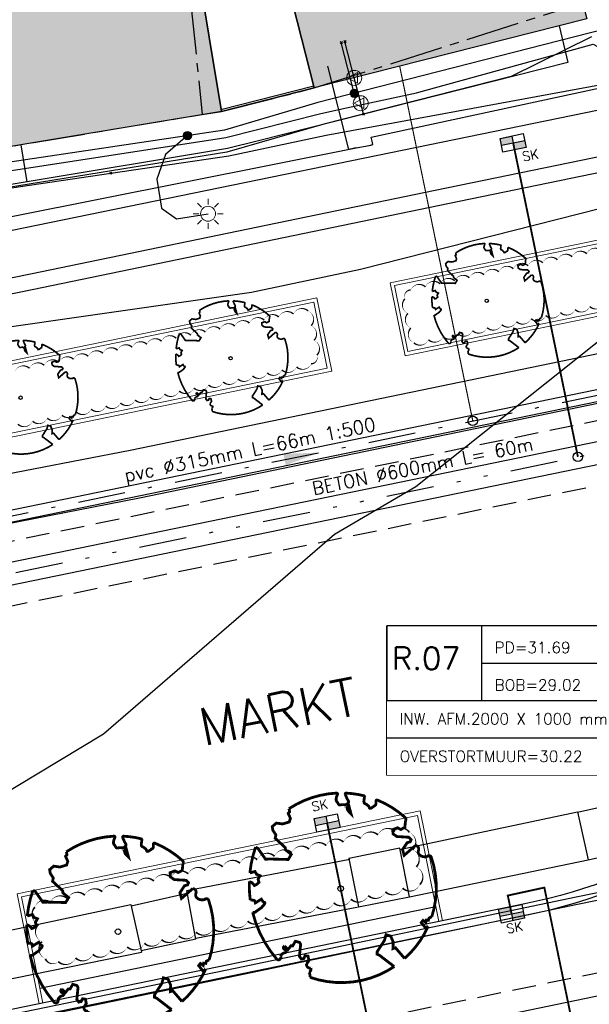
# Model space of a CAD drawing. Header units: metres. Extents: x 202952 to 203755, y 348959 to 349702.
# Tile 46 of 91: x 203308 to 203323, y 349363 to 349389. Entities that reach past the tile are written whole.
import ezdxf
from ezdxf.enums import TextEntityAlignment as Align

# ---------------------------------------------------------------- set-up
doc = ezdxf.new("R2010")
doc.units = ezdxf.units.M
for name, pattern in [('1-200 CENTER', [4.28625, 2.8575, -0.47625, 0.47625, -0.47625]), ('1-200 DASHDOT', [2.54, 1.27, -0.635, 0, -0.635]), ('1-200 DIVIDE', [3.175, 1.27, -0.635, 0, -0.635, 0, -0.635]), ('1-200 HIDDEN', [0.9525, 0.635, -0.3175])]:
    doc.linetypes.add(name, pattern=pattern)
for name, color, linetype in [('bgt.onbegroeidterreindeel', 252, 'Continuous'), ('PH-BEST-BEBOUWING', 1, 'Continuous'), ('PH-BEST-BEBOUWING-ARCERING', 254, 'Continuous'), ('PH-BEST-KADASTRALE-GRENS', 240, '1-200 CENTER'), ('PH-BEST-KL-DATA_KPN', 12, '1-200 TELEFONIE-KPN'), ('PH-BEST-KL-DATA_ZIGGO BV', 12, '1-200 ZIGGO'), ('PH-BEST-KL-ET_MIDDENSPANNING_ENEXIS', 12, '1-200 MIDDENSPANNING'), ('PH-BEST-KL-GAS_HOGEDRUK_ENEXIS', 12, '1-200 GASLEIDING HOGE DRUK'), ('PH-BEST-KL-GAS_LAGEDRUK_ENEXIS', 12, '1-200 GASLEIDING LAGE DRUK'), ('PH-BEST-KL-LAAGSPANNING-ENEXIS', 12, '1-200 LAAGSPANNING'), ('PH-BEST-KL-WATER-WML', 12, '1-200 WML'), ('PH-BEST-KL-WATER-WML-buiten gebruik', 11, '1-200 WML'), ('PH-BEST-RIO-DICHTSCHUIMEN', 222, '1-200 BATTING'), ('PH-BEST-STRAATNAAM-RIOLERING', 7, 'Continuous'), ('PH-INM-KANTVERHARDING', 253, 'Continuous'), ('PH-NIEUW-BAND-20-30', 115, 'Continuous'), ('PH-NIEUW-BEPLANTING- OMRANDING', 115, 'Continuous'), ('PH-NIEUW-BEPLANTING-BOOM', 98, 'Continuous'), ('PH-NIEUW-BEPLANTING-HAAG', 115, '1-200 BLOKHAAG'), ('PH-RIO-HUISAANSLUITING-DWA', 210, '1-200 DASHDOT'), ('PH-RIO-KOLK', 240, 'Continuous'), ('PH-RIO-KOLKAANSLUITING', 150, '1-200 HIDDEN'), ('PH-RIO-STRENG-DWA', 240, '1-200 DASHDOT'), ('PH-RIO-STRENG-INFILTRATIE', 8, '1-200 HIDDEN'), ('PH-RIO-STRENG-IT', 150, '1-200 DIVIDE'), ('PH-RIO-TEKST', 7, 'Continuous'), ('PH-RIO-TEKST-DWA-PUTTENSTAAT', 7, 'Continuous')]:
    doc.layers.add(name, color=color, linetype=linetype)
doc.layers.add('PH-NIEUW-OPSLUITBAND-10', color=115, linetype='Continuous', lineweight=18)
doc.layers.add('PH-NIEUW-OPSLUITBAND-6', color=115, linetype='Continuous', lineweight=30)
doc.styles.add('NLCS-ISO', font='txt')
doc.styles.add('ROMANS', font='romans.shx')
doc.linetypes.add('1-200 BATTING', pattern='A,1.27e-05,-0.127,[134,ltypeshp.shx,S=0.127,R=0,X=-0.127,Y=0],-0.254,[134,ltypeshp.shx,S=0.127,R=180,X=0.127,Y=0],-0.127', length=0.508013)
doc.linetypes.add('1-200 BLOKHAAG', pattern='A,0,-0.035,[1,Gras.shx,S=5,R=0,X=0,Y=0.0025],-0.475', length=0.51)
doc.linetypes.add('1-200 GASLEIDING HOGE DRUK', pattern='A,1.5,-0.6,["GAS HD",ROMANS,S=0.24,R=0,X=-0.5,Y=-0.12],-1.1', length=3.2)
doc.linetypes.add('1-200 GASLEIDING LAGE DRUK', pattern='A,1.5,-0.6,["GAS LD",ROMANS,S=0.24,R=0,X=-0.5,Y=-0.12],-1', length=3.1)
doc.linetypes.add('1-200 LAAGSPANNING', pattern='A,1.5,-0.6,["LS",ROMANS,S=0.24,R=0,X=-0.45,Y=-0.12],-0.05', length=2.15)
doc.linetypes.add('1-200 MIDDENSPANNING', pattern='A,1.5,-0.6,["MS",ROMANS,S=0.24,R=0,X=-0.5,Y=-0.12],-0.05', length=2.15)
doc.linetypes.add('1-200 TELEFONIE-KPN', pattern='A,1.5,-0.6,["KPN",ROMANS,S=0.24,R=0,X=-0.5,Y=-0.12],-0.3', length=2.4)
doc.linetypes.add('1-200 WML', pattern='A,1.5,-0.6,["WML",ROMANS,S=0.24,R=0,X=-0.5,Y=-0.12],-0.3', length=2.4)
doc.linetypes.add('1-200 ZIGGO', pattern='A,1.5,-0.6,["ZIGGO",ROMANS,S=0.24,R=0,X=-0.5,Y=-0.12],-0.65', length=2.75)

# ---------------------------------------------------------------- blocks, each defined once
blk = doc.blocks.new('SKL-WTB_HULP_OVERIG-SO')
at = {"color": 0, "linetype": 'ByBlock', "lineweight": 18}
for points in [[(-0.14, 0.14), (0.14, -0.14)], [(0.14, 0.14), (-0.14, -0.14)]]:
    blk.add_lwpolyline(points, dxfattribs=at)
at = {"color": 0, "linetype": 'ByBlock', "lineweight": 18, "style": 'NLCS-ISO', "flags": 1}
for tag, p in [('TYPE', (1.5, 0)), ('LABEL', (1.5, -1.5)), ('OMSCHRIJVING', (1.5, -3))]:
    blk.add_attdef(tag, p, '', height=1, dxfattribs=at)
blk = doc.blocks.new('SKL-WTB_HULP_MOF-SO')
at = {"linetype": 'ByBlock', "lineweight": 18}
h = blk.add_hatch(color=0, dxfattribs=at)
h.dxf.hatch_style = 1
h.paths.add_polyline_path([(-0.5625, 0, 1), (0.5625, 0, 1)])
at = {"color": 0, "linetype": 'ByBlock', "lineweight": 18}
blk.add_circle((0, 0), 0.5625, dxfattribs=at)
at = {"color": 0, "linetype": 'ByBlock', "lineweight": 18, "style": 'NLCS-ISO', "flags": 1}
for tag, p in [('TYPE', (1.5, 0)), ('LABEL', (1.5, -1.5)), ('OMSCHRIJVING', (1.5, -3))]:
    blk.add_attdef(tag, p, '', height=1, dxfattribs=at)
blk = doc.blocks.new('SKL-ET_OV_LICHTMAST-SO')
at = {"color": 0, "linetype": 'ByBlock', "lineweight": 18}
for points in [[(-1.41, 1.41), (-0.88, 0.88)], [(0, 2), (0, 1.25)], [(0.88, 0.88), (1.41, 1.41)], [(-1.25, 0), (-2, 0)], [(2, 0), (1.25, 0)], [(-1.41, -1.41), (-0.88, -0.88)], [(0, -1.25), (0, -2)], [(0.88, -0.88), (1.41, -1.41)]]:
    blk.add_lwpolyline(points, dxfattribs=at)
blk.add_circle((0, 0), 1, dxfattribs=at)
blk = doc.blocks.new('SKL-WTB_HULP_VERLOOP-SO')
at = {"color": 0, "linetype": 'ByBlock', "lineweight": 18}
for points in [[(0.44, 0.72), (-0.88, 0)], [(0.44, -0.72), (-0.88, 0)], [(0.44, -0.72), (0.44, 0.72)]]:
    blk.add_lwpolyline(points, dxfattribs=at)
blk.add_circle((0, 0), 1, dxfattribs=at)
at = {"color": 0, "linetype": 'ByBlock', "lineweight": 18, "style": 'NLCS-ISO', "flags": 1}
for tag, p in [('TYPE', (1.5, 0)), ('LABEL', (1.5, -1.5)), ('OMSCHRIJVING', (1.5, -3))]:
    blk.add_attdef(tag, p, '', height=1, dxfattribs=at)
blk = doc.blocks.new('*U37')
at = {"const_width": 0.03}
blk.add_lwpolyline([(0.087, 0.942), (0.088, 0.944), (0.09, 0.946), (0.091, 0.948), (0.093, 0.949), (0.095, 0.951), (0.096, 0.952), (0.097, 0.954), (0.099, 0.956), (0.1, 0.958), (0.102, 0.96), (0.103, 0.963), (0.103, 0.967), (0.103, 0.972), (0.103, 0.977), (0.102, 0.983), (0.095, 1.007, -0.52938), (0.106, 1.02, -0.087139), (0.444, 0.925, -0.372341), (0.457, 0.895), (0.471, 0.824), (0.436, 0.789), (0.398, 0.797), (0.353, 0.763), (0.371, 0.72), (0.417, 0.705), (0.542, 0.734), (0.573, 0.717), (0.57, 0.691), (0.541, 0.673), (0.515, 0.588), (0.549, 0.534), (0.634, 0.669, -0.504641), (0.681, 0.628, 0.331948), (0.709, 0.584, 0.282008), (0.799, 0.601), (0.791, 0.597, -0.512156), (0.833, 0.597, -0.16076), (1.019, -0.011), (0.995, -0.034), (0.995, -0.059), (0.972, -0.063), (0.975, -0.088), (0.94, -0.076), (0.929, -0.104), (0.973, -0.133), (0.987, -0.144), (1.011, -0.12, -0.106371), (0.868, -0.522), (0.741, -0.44), (0.718, -0.456), (0.702, -0.389), (0.657, -0.335), (0.605, -0.335), (0.606, -0.398), (0.566, -0.536), (0.572, -0.562), (0.601, -0.566), (0.786, -0.637, -0.236298), (-0.045, -1.003, 0.159625), (-0.069, -0.954, 0.350802), (-0.063, -0.906, -0.504641), (-0.12, -0.879), (-0.106, -0.834), (-0.129, -0.792), (-0.16, -0.796), (-0.165, -0.829), (-0.188, -0.842), (-0.216, -0.821), (-0.24, -0.695), (-0.258, -0.677), (-0.304, -0.678), (-0.317, -0.733), (-0.336, -0.739), (-0.354, -0.785), (-0.401, -0.76, 0.733583), (-0.384, -0.795, -0.861625), (-0.374, -0.826, 0.279978), (-0.409, -0.879), (-0.407, -0.881, -0.827056), (-0.442, -0.917, -0.116774), (-0.83, -0.511), (-0.823, -0.51), (-0.817, -0.508), (-0.812, -0.506), (-0.808, -0.504), (-0.805, -0.502), (-0.803, -0.5), (-0.801, -0.497), (-0.754, -0.437), (-0.752, -0.435), (-0.752, -0.433), (-0.751, -0.431), (-0.75, -0.429), (-0.75, -0.427), (-0.749, -0.425), (-0.748, -0.422), (-0.747, -0.42), (-0.746, -0.417), (-0.744, -0.414), (-0.743, -0.411), (-0.741, -0.408), (-0.739, -0.405), (-0.738, -0.401), (-0.736, -0.398), (-0.735, -0.395), (-0.734, -0.392), (-0.734, -0.389), (-0.733, -0.386), (-0.733, -0.383), (-0.733, -0.381), (-0.734, -0.379), (-0.734, -0.377), (-0.735, -0.375), (-0.736, -0.374), (-0.738, -0.374), (-0.74, -0.373), (-0.742, -0.373), (-0.744, -0.373), (-0.746, -0.373), (-0.748, -0.373), (-0.75, -0.372), (-0.753, -0.371), (-0.755, -0.37), (-0.758, -0.369), (-0.76, -0.367), (-0.763, -0.365), (-0.765, -0.363), (-0.768, -0.361), (-0.771, -0.359), (-0.773, -0.357), (-0.776, -0.355), (-0.779, -0.352), (-0.781, -0.35), (-0.83, -0.406), (-0.832, -0.403), (-0.835, -0.4), (-0.837, -0.397), (-0.839, -0.394), (-0.841, -0.39), (-0.844, -0.388), (-0.848, -0.386), (-0.855, -0.385), (-0.864, -0.386), (-0.876, -0.388), (-0.891, -0.393, -0.040997), (-0.958, -0.205), (-0.923, -0.211), (-0.893, -0.231), (-0.876, -0.216), (-0.856, -0.185), (-0.875, -0.156), (-0.865, -0.113), (-0.904, -0.11), (-0.93, -0.085), (-0.978, -0.116, -0.05814), (-0.998, 0.166), (-0.97, 0.16), (-0.86, 0.073), (-0.812, 0.089), (-0.626, 0.139), (-0.61, 0.2), (-0.682, 0.229), (-0.693, 0.252), (-0.824, 0.317), (-0.827, 0.354), (-0.872, 0.391), (-0.89, 0.428), (-0.859, 0.476), (-0.792, 0.486), (-0.73, 0.527), (-0.729, 0.568), (-0.768, 0.613), (-0.757, 0.632), (-0.773, 0.662, -0.13428), (-0.333, 0.967, -0.541727), (-0.319, 0.957), (-0.322, 0.928), (-0.321, 0.913), (-0.319, 0.902), (-0.316, 0.893), (-0.312, 0.887), (-0.307, 0.882), (-0.302, 0.878), (-0.297, 0.875), (-0.293, 0.872), (-0.289, 0.868), (-0.286, 0.865), (-0.282, 0.862), (-0.279, 0.859), (-0.276, 0.857), (-0.273, 0.855), (-0.269, 0.854), (-0.266, 0.854), (-0.262, 0.855), (-0.258, 0.857), (-0.255, 0.859), (-0.25, 0.861), (-0.246, 0.863), (-0.242, 0.865), (-0.238, 0.867), (-0.234, 0.868), (-0.229, 0.869), (-0.225, 0.87), (-0.221, 0.871), (-0.217, 0.871), (-0.213, 0.872), (-0.21, 0.873), (-0.206, 0.874), (-0.203, 0.876), (-0.2, 0.879), (-0.197, 0.882), (-0.195, 0.885), (-0.193, 0.865), (-0.188, 0.86), (-0.167, 0.824), (-0.122, 0.799), (-0.185, 0.902), (-0.184, 0.905), (-0.183, 0.908), (-0.183, 0.911), (-0.183, 0.914), (-0.184, 0.917), (-0.185, 0.92), (-0.188, 0.923), (-0.191, 0.926), (-0.194, 0.929), (-0.199, 0.933), (-0.204, 0.938), (-0.21, 0.944), (-0.216, 0.951), (-0.223, 0.959), (-0.24, 0.98, -0.543104), (-0.234, 0.996, -0.046766), (-0.047, 1.023, -0.385168), (-0.036, 1.015), (-0.03, 0.976), (-0.028, 0.964), (-0.024, 0.956), (-0.021, 0.951), (-0.017, 0.947), (-0.013, 0.946), (-0.009, 0.945), (-0.005, 0.945), (-0.002, 0.945), (0.002, 0.944), (0.005, 0.943), (0.009, 0.942), (0.012, 0.941), (0.015, 0.939), (0.019, 0.938), (0.022, 0.936), (0.025, 0.935), (0.028, 0.934), (0.031, 0.932), (0.033, 0.931), (0.036, 0.929), (0.038, 0.928), (0.04, 0.926), (0.042, 0.924), (0.044, 0.922), (0.045, 0.92), (0.046, 0.919), (0.047, 0.917), (0.048, 0.915), (0.049, 0.914), (0.051, 0.913), (0.052, 0.912), (0.054, 0.912), (0.056, 0.912), (0.058, 0.913), (0.06, 0.914), (0.062, 0.915), (0.065, 0.916), (0.067, 0.918), (0.07, 0.921), (0.072, 0.923), (0.074, 0.926), (0.076, 0.929), (0.079, 0.932), (0.081, 0.935), (0.083, 0.937), (0.085, 0.94)], format="xyb", close=True, dxfattribs=at)
blk.add_circle((0, 0), 0.03)
blk = doc.blocks.new('Materialisatie')
blk.add_solid([(-1.04, 0.173), (-1.04, -0.173), (0, 0)])
at = {"style": 'ROMANS'}
blk.add_attdef('MATERIALISATIE', (-2.631, 0.657), '', height=0.4, dxfattribs=at)
blk = doc.blocks.new('*U41')
for p, q in [((6.928, 1), (6.928, -1)), ((0, 0), (0, -1)), ((0, -1), (0, -2)), ((6.928, -1), (6.928, -2)), ((0, -2), (6.928, -2))]:
    blk.add_line(p, q)
blk.add_lwpolyline([(0, 2), (6.928, 2), (6.928, -2), (0, -2)], close=True)
blk.add_wipeout([(0, 2), (6.928, 2), (6.928, -2), (0, -2)])
for p, q in [((2.528, 2), (2.528, 0)), ((2.528, 1), (6.928, 1)), ((2.528, 0), (6.928, 0)), ((0, -1), (6.928, -1))]:
    blk.add_line(p, q)
blk.add_lwpolyline([(0, 2), (0, 0), (6.928, 0), (6.928, 2)], close=True)
at = {"style": 'ROMANS'}
for tag, p, height in [('P.NR', (0.139, 0.828), 0.6), ('PD', (2.877, 1.265), 0.3), ('BOB', (2.877, 0.265), 0.3), ('INW.AFM.', (0.338, -0.643), 0.3), ('VAR 2', (0.338, -1.643), 0.3)]:
    blk.add_attdef(tag, p, '', height=height, dxfattribs=at)
blk = doc.blocks.new('*U48')
h = blk.add_hatch(color=256)
h.paths.add_polyline_path([(0, 0.374), (-0.315, 0.374), (-0.315, 0.187), (0, 0.187)])
h.paths.add_polyline_path([(0, 0.187), (0, 0), (0.315, 0), (0.315, 0.187)])
blk.add_lwpolyline([(0.315, 0), (-0.315, 0), (-0.315, 0.374), (0.315, 0.374)], close=True)
for points in [[(-0.315, 0.374), (0, 0.374), (0, 0)], [(-0.315, 0.187), (0.315, 0.187)]]:
    blk.add_lwpolyline(points)
at = {"style": 'ROMANS'}
blk.add_attdef('SK', (-0.214, -0.31), '', height=0.25, dxfattribs=at)
blk = doc.blocks.new('*U64')
h = blk.add_hatch(color=256)
h.paths.add_polyline_path([(0, 0.374), (-0.315, 0.374), (-0.315, 0.187), (0, 0.187)])
h.paths.add_polyline_path([(0, 0.187), (0, 0), (0.315, 0), (0.315, 0.187)])
blk.add_lwpolyline([(0.315, 0), (-0.315, 0), (-0.315, 0.374), (0.315, 0.374)], close=True)
for points in [[(-0.315, 0.374), (0, 0.374), (0, 0)], [(-0.315, 0.187), (0.315, 0.187)]]:
    blk.add_lwpolyline(points)
at = {"style": 'ROMANS'}
blk.add_attdef('SK', (0.168, -0.354), '', height=0.25, dxfattribs=at)
blk = doc.blocks.new('*U62')
h = blk.add_hatch(color=256)
h.paths.add_polyline_path([(0, 0.374), (-0.315, 0.374), (-0.315, 0.187), (0, 0.187)])
h.paths.add_polyline_path([(0, 0.187), (0, 0), (0.315, 0), (0.315, 0.187)])
blk.add_lwpolyline([(0.315, 0), (-0.315, 0), (-0.315, 0.374), (0.315, 0.374)], close=True)
for points in [[(-0.315, 0.374), (0, 0.374), (0, 0)], [(-0.315, 0.187), (0.315, 0.187)]]:
    blk.add_lwpolyline(points)
at = {"style": 'ROMANS'}
blk.add_attdef('SK', (-0.319, 0.565), '', height=0.25, dxfattribs=at)

msp = doc.modelspace()

# ---------------------------------------------------------------- hatches: boundary and pattern name
at = {"layer": 'PH-BEST-BEBOUWING-ARCERING'}
h = msp.add_hatch(color=256, dxfattribs=at)
h.paths.add_polyline_path([(203280.79, 349388.684), (203279.901, 349393.895), (203279.778, 349394.615), (203279.375, 349394.56), (203278.901, 349394.495), (203278.801, 349395.286), (203278.494, 349397.715), (203278.016, 349401.503), (203285.622, 349402.702), (203286.135, 349401.097), (203287.762, 349396.012), (203288.189, 349396.059), (203289.37, 349389.09), (203289.483, 349388.363), (203290.29, 349383.16), (203288.596, 349382.897), (203281.85, 349381.85), (203281.772, 349382.354)], flags=17)
h.paths.add_polyline_path([(203288.438, 349399.677), (203287.777, 349399.558), (203286.277, 349408.402), (203284.686, 349408.115), (203284.31, 349409.082), (203299.427, 349411.258), (203299.761, 349411.306), (203299.799, 349410.998), (203300.146, 349408.919), (203301.051, 349403.503), (203301.284, 349402.106), (203301.971, 349402.222), (203303.486, 349392.63), (203303.875, 349392.724), (203312.087, 349393.82), (203312.37, 349392.52), (203313.35, 349386.6), (203295.472, 349383.631), (203295.112, 349383.571), (203291.37, 349382.95), (203291.305, 349383.34), (203290.637, 349387.381), (203290.39, 349388.87)], flags=16)
h = msp.add_hatch(color=256, dxfattribs=at)
h.paths.add_polyline_path([(203280.791, 349388.684), (203279.902, 349393.895), (203279.779, 349394.615), (203279.376, 349394.56), (203278.902, 349394.495), (203278.802, 349395.286), (203278.495, 349397.715), (203278.017, 349401.503), (203285.623, 349402.702), (203286.136, 349401.097), (203287.763, 349396.012), (203288.19, 349396.059), (203289.371, 349389.09), (203289.484, 349388.363), (203290.291, 349383.16), (203288.597, 349382.897), (203281.851, 349381.85), (203281.773, 349382.354)])
h.paths.add_polyline_path([(203288.439, 349399.677), (203287.778, 349399.558), (203286.278, 349408.402), (203284.687, 349408.115), (203284.311, 349409.082), (203299.428, 349411.258), (203299.762, 349411.306), (203299.8, 349410.998), (203300.147, 349408.919), (203301.052, 349403.503), (203301.285, 349402.106), (203301.972, 349402.222), (203303.487, 349392.63), (203303.876, 349392.724), (203312.088, 349393.82), (203312.371, 349392.52), (203313.351, 349386.6), (203295.473, 349383.631), (203295.113, 349383.571), (203291.371, 349382.95), (203291.306, 349383.34), (203290.638, 349387.381), (203290.391, 349388.87)])
for points in [[(203321.16, 349396.66), (203320.71, 349396.54), (203320.105, 349398.889), (203319.14, 349402.64), (203314.586, 349401.464), (203315.139, 349399.212), (203316.115, 349395.239), (203313.907, 349394.686), (203314.35, 349393.05), (203315.83, 349387.23), (203323.11, 349389.08), (203323.075, 349389.215)], [(203313.908, 349394.686), (203314.351, 349393.05), (203315.831, 349387.23), (203323.111, 349389.08), (203321.161, 349396.66), (203320.711, 349396.54), (203320.106, 349398.889), (203319.141, 349402.64), (203314.587, 349401.464), (203315.14, 349399.212), (203316.116, 349395.239)]]:
    msp.add_hatch(color=256, dxfattribs=at).paths.add_polyline_path(points)

# ---------------------------------------------------------------- linework, layer by layer
at = {"layer": 'bgt.onbegroeidterreindeel'}
msp.add_lwpolyline([(203314.35, 349393.05), (203315.83, 349387.23), (203313.35, 349386.6), (203312.37, 349392.52)], dxfattribs=at)
at = {"layer": 'PH-BEST-BEBOUWING'}
for points in [[(203288.438, 349399.677), (203287.777, 349399.558), (203286.277, 349408.402), (203284.686, 349408.115), (203284.31, 349409.082), (203299.427, 349411.258), (203299.761, 349411.306), (203299.799, 349410.998), (203300.146, 349408.919), (203301.051, 349403.503), (203301.284, 349402.106), (203301.971, 349402.222), (203303.486, 349392.63), (203303.875, 349392.724), (203312.087, 349393.82), (203312.37, 349392.52), (203313.35, 349386.6), (203295.472, 349383.631), (203295.112, 349383.571), (203291.37, 349382.95), (203291.305, 349383.34), (203290.637, 349387.381), (203290.39, 349388.87), (203288.438, 349399.677)], [(203314.35, 349393.05), (203313.907, 349394.686), (203316.115, 349395.239), (203315.139, 349399.212), (203314.586, 349401.464), (203319.14, 349402.64), (203320.105, 349398.889), (203320.71, 349396.54), (203321.16, 349396.66), (203323.075, 349389.215), (203323.11, 349389.08), (203315.83, 349387.23), (203314.35, 349393.05)]]:
    msp.add_lwpolyline(points, close=True, dxfattribs=at)
at = {"layer": 'PH-BEST-KADASTRALE-GRENS', "ltscale": 0.5}
for points in [[(203312.837, 349386.522), (203313.35, 349386.6), (203315.83, 349387.23), (203327.603, 349390.977), (203324.54, 349404.721), (203323.709, 349408.539), (203323.94, 349412.392), (203324.102, 349418.143)], [(203309.114, 349403.433), (203310.934, 349397.825), (203312.087, 349393.82), (203312.837, 349386.522)], [(203290.8, 349383.05), (203291.37, 349382.95), (203312.837, 349386.522)]]:
    msp.add_lwpolyline(points, dxfattribs=at)
at = {"layer": 'PH-BEST-KL-DATA_KPN'}
for points in [[(203310.395, 349384.95), (203313.544, 349385.415), (203316.149, 349385.969), (203323.552, 349387.335), (203327.11, 349388.104), (203327.638, 349385.948), (203328.21, 349386.041), (203334.994, 349387.758), (203335.127, 349392.13), (203335.139, 349392.983)], [(203225.226, 349367.348), (203225.409, 349366.569), (203243.987, 349370.751), (203244.155, 349370.041), (203262.416, 349373.343), (203270.01, 349375.104), (203269.217, 349378.525), (203281.987, 349380.96), (203290.457, 349382.072), (203291.5, 349382.16), (203310.395, 349384.95)]]:
    msp.add_lwpolyline(points, dxfattribs=at)
at = {"layer": 'PH-BEST-KL-DATA_ZIGGO BV'}
for points in [[(203322.373, 349388.893), (203322.601, 349387.911)], [(203322.601, 349387.911), (203314.335, 349385.821)], [(203308.157, 349384.724), (203307.994, 349385.711)], [(203314.335, 349385.821), (203313.513, 349385.613), (203308.157, 349384.724)], [(203308.157, 349384.724), (203291.533, 349381.963)], [(203254.506, 349351.64), (203254.821, 349351.765), (203255.16, 349351.765), (203255.609, 349351.536), (203256.031, 349351.012), (203256.773, 349350.329), (203257.624, 349349.789), (203258.883, 349349.32), (203260.216, 349349.161), (203273.469, 349351.67), (203276.911, 349352.675), (203281.928, 349353.842), (203290.772, 349357.564), (203296.892, 349361.341), (203303.752, 349366.073), (203310.199, 349369.957), (203316.372, 349375.3), (203318.54, 349376.569), (203325.003, 349381.719)]]:
    msp.add_lwpolyline(points, dxfattribs=at)
at = {"layer": 'PH-BEST-KL-ET_MIDDENSPANNING_ENEXIS'}
msp.add_lwpolyline([(203290.772, 349357.564), (203296.892, 349361.341), (203303.752, 349366.073), (203310.199, 349369.957), (203316.372, 349375.3), (203318.54, 349376.569), (203333.21, 349388.259), (203333.745, 349388.923), (203333.963, 349389.748), (203334.483, 349407.671), (203334.778, 349408.42), (203335.543, 349408.671), (203342.489, 349408.255), (203343.025, 349408.327), (203343.395, 349408.721), (203345.764, 349412.49), (203347.012, 349414.401)], dxfattribs=at)
at = {"layer": 'PH-BEST-KL-GAS_HOGEDRUK_ENEXIS'}
msp.add_lwpolyline([(203292.088, 349378.609), (203314.15, 349381.765), (203317.062, 349382.384), (203337.523, 349387.583), (203337.829, 349433.362), (203342.326, 349431.352), (203348.071, 349429.427), (203359.146, 349428.121), (203367.765, 349428.112), (203374.013, 349428.368), (203388.401, 349430.35), (203402.475, 349432.68)], dxfattribs=at)
at = {"layer": 'PH-BEST-KL-GAS_LAGEDRUK_ENEXIS'}
for points in [[(203323.234, 349388.595), (203321.094, 349387.536), (203316.081, 349386.262), (203313.495, 349385.512), (203306.994, 349384.463), (203297.06, 349382.874), (203291.538, 349381.968), (203290.381, 349382.567), (203281.941, 349381.257)], [(203316.896, 349387.501), (203316.65, 349388.47)], [(203317.069, 349386.823), (203316.896, 349387.501)], [(203317.142, 349386.532), (203317.069, 349386.823)]]:
    msp.add_lwpolyline(points, dxfattribs=at)
at = {"layer": 'PH-BEST-KL-LAAGSPANNING-ENEXIS'}
for points in [[(203333.28, 349391.291), (203315.928, 349386.842), (203313.431, 349386.106), (203290.366, 349382.665), (203281.926, 349381.355), (203253.92, 349373.939), (203245.207, 349371.918), (203244.582, 349371.469), (203244.461, 349370.709), (203245.114, 349367.996), (203244.988, 349367.229), (203244.35, 349366.784), (203241.101, 349366.091)], [(203316.897, 349387.09), (203316.552, 349388.445)], [(203312.441, 349385.958), (203311.856, 349385.447), (203311.62, 349384.789), (203311.748, 349384.015), (203312.151, 349383.727), (203312.991, 349383.867)]]:
    msp.add_lwpolyline(points, dxfattribs=at)
at = {"layer": 'PH-BEST-KL-WATER-WML'}
for points in [[(203317.343, 349385.705), (203317.391, 349385.719), (203317.372, 349385.807), (203317.349, 349385.912), (203327.267, 349388.055), (203327.148, 349388.592)], [(203316.953, 349385.627), (203316.904, 349385.617), (203316.756, 349385.588), (203316.19, 349387.817)], [(203289.939, 349381.429), (203297.363, 349382.343), (203302.227, 349382.941), (203306.633, 349383.577), (203307.826, 349383.814), (203316.953, 349385.627), (203317.294, 349385.695), (203317.392, 349385.715)]]:
    msp.add_lwpolyline(points, dxfattribs=at)
at = {"layer": 'PH-BEST-KL-WATER-WML-buiten gebruik'}
msp.add_lwpolyline([(203287.704, 349381.949), (203294.736, 349383.03), (203296.531, 349383.306), (203301.452, 349384.062), (203307.385, 349384.974), (203313.465, 349385.909), (203316.002, 349386.552), (203316.687, 349386.698), (203318.558, 349387.098), (203318.784, 349387.16), (203323.282, 349388.402), (203326.623, 349386.599), (203327.723, 349386.005)], dxfattribs=at)
at = {"layer": 'PH-BEST-RIO-DICHTSCHUIMEN'}
msp.add_line((203304.947, 349382.847), (203331.122, 349388.221), dxfattribs=at)
at = {"layer": 'PH-INM-KANTVERHARDING'}
for p, q in [((203324.244, 349368.162), (203322.863, 349367.85)), ((203318.104, 349366.861), (203322.86, 349367.866)), ((203322.86, 349367.866), (203323.149, 349366.587)), ((203323.149, 349366.587), (203324.53, 349366.899)), ((203310.938, 349365.359), (203312.437, 349365.695)), ((203312.668, 349364.46), (203311.208, 349364.151)), ((203307.045, 349363.271), (203311.215, 349364.12))]:
    msp.add_line(p, q, dxfattribs=at)
for points in [[(203299.564, 349363.835), (203298.309, 349370.154), (203297.016, 349376.54), (203296.348, 349379.834), (203308.248, 349382.262), (203319.058, 349384.495), (203327.512, 349386.239)], [(203312.663, 349364.489), (203317.01, 349365.326)]]:
    msp.add_lwpolyline(points, dxfattribs=at)
at = {"layer": 'PH-INM-KANTVERHARDING', "flags": 128}
for points in [[(203299.981, 349363.895), (203298.721, 349370.237), (203297.427, 349376.623), (203296.843, 349379.506), (203308.333, 349381.851), (203319.143, 349384.084), (203327.658, 349385.841)], [(203331.763, 349381.783), (203324.831, 349380.417), (203310.906, 349377.535), (203304.445, 349376.286)], [(203332.256, 349380.556), (203325.089, 349379.143), (203311.163, 349376.261), (203304.688, 349374.992)], [(203312.668, 349364.46), (203312.424, 349365.767), (203316.779, 349366.604)], [(203318.374, 349365.595), (203323.149, 349366.587)], [(203306.774, 349364.511), (203310.931, 349365.388), (203311.215, 349364.12)]]:
    msp.add_lwpolyline(points, dxfattribs=at)
for points in [[(203305.319, 349364.564, 0.362649), (203304.916, 349363.966), (203305.283, 349362.291, 0.403172), (203305.833, 349361.856), (203313.757, 349363.497), (203322.866, 349365.399), (203332.358, 349367.334), (203335.839, 349368.044, 0.449198), (203336.195, 349368.628), (203335.896, 349370.223, 0.224107), (203335.362, 349370.615)], [(203305.374, 349364.372, 0.354815), (203305.114, 349363.997), (203305.48, 349362.324, 0.400974), (203305.804, 349362.054), (203313.717, 349363.692), (203322.825, 349365.595), (203332.318, 349367.53), (203335.801, 349368.24, 0.462721), (203336, 349368.578), (203335.706, 349370.153, 0.210849), (203335.324, 349370.419, 0.190918)]]:
    msp.add_lwpolyline(points, format="xyb", dxfattribs=at)
msp.add_lwpolyline([(203317.01, 349365.326), (203318.374, 349365.595), (203318.119, 349366.894), (203316.755, 349366.625)], close=True, dxfattribs=at)
at = {"layer": 'PH-NIEUW-BAND-20-30'}
for points in [[(203325.787, 349431.773), (203324.845, 349432.1), (203324.734, 349431.821), (203325.693, 349431.491, -0.320444), (203333.528, 349420.374), (203333.273, 349379.81, -0.354131), (203321.459, 349365.407), (203290.775, 349359.088), (203290.836, 349358.794), (203321.519, 349365.113, 0.354131), (203333.573, 349379.808), (203333.828, 349420.372, 0.320444), (203325.792, 349431.774)], [(203342.108, 349370.863), (203382.767, 349362.242), (203382.705, 349361.949), (203342.046, 349370.57, 0.307221), (203336.119, 349368.153, -0.197567), (203322.75, 349359.139), (203282.478, 349350.834), (203282.416, 349351.138), (203322.689, 349359.433, 0.197567), (203335.869, 349368.319, -0.307221), (203342.108, 349370.863)]]:
    msp.add_lwpolyline(points, format="xyb", close=True, dxfattribs=at)
at = {"layer": 'PH-NIEUW-BEPLANTING- OMRANDING'}
for points in [[(203323.582, 349381.466, 0, 0.04, -0.520567), (203323.19, 349381.385, 0, 0.04, -0.520567), (203322.798, 349381.304, 0, 0.04, -0.520567), (203322.406, 349381.223, 0, 0.04, -0.520567), (203322.014, 349381.143, 0, 0.04, -0.520567), (203321.623, 349381.062, 0, 0.04, -0.520567), (203321.231, 349380.981, 0, 0.04, -0.520567), (203320.839, 349380.901, 0, 0.04, -0.520567), (203320.447, 349380.82, 0, 0.04, -0.520567), (203320.056, 349380.739, 0, 0.04, -0.520567), (203319.664, 349380.659, 0, 0.04, -0.520567), (203319.272, 349380.578, 0, 0.04, -0.520567), (203318.88, 349380.497, 0, 0.04, -0.520567), (203318.488, 349380.417, 0, 0.04, -0.520567), (203318.409, 349380.809, 0, 0.04, -0.520567), (203318.331, 349381.201, 0, 0.04, -0.520567), (203318.252, 349381.593, 0, 0.04, -0.520567), (203318.408, 349381.829, 0, 0.04, -0.520567), (203318.8, 349381.91, 0, 0.04, -0.520567), (203319.192, 349381.991, 0, 0.04, -0.520567), (203319.583, 349382.071, 0, 0.04, -0.520567), (203319.975, 349382.152, 0, 0.04, -0.520567), (203320.367, 349382.233, 0, 0.04, -0.520567), (203320.759, 349382.314, 0, 0.04, -0.520567), (203321.15, 349382.394, 0, 0.04, -0.520567), (203321.542, 349382.475, 0, 0.04, -0.520567), (203321.934, 349382.556, 0, 0.04, -0.520567), (203322.326, 349382.636, 0, 0.04, -0.520567), (203322.718, 349382.717, 0, 0.04, -0.520567), (203323.109, 349382.798, 0, 0.04, -0.520567), (203323.501, 349382.878, 0, 0.04, -0.520567)], [(203307.83, 349379.651, 0, 0.04, -0.520567), (203308.222, 349379.731, 0, 0.04, -0.520567), (203308.614, 349379.812, 0, 0.04, -0.520567), (203309.005, 349379.893, 0, 0.04, -0.520567), (203309.397, 349379.974, 0, 0.04, -0.520567), (203309.789, 349380.054, 0, 0.04, -0.520567), (203310.181, 349380.135, 0, 0.04, -0.520567), (203310.572, 349380.216, 0, 0.04, -0.520567), (203310.964, 349380.296, 0, 0.04, -0.520567), (203311.356, 349380.377, 0, 0.04, -0.520567), (203311.748, 349380.458, 0, 0.04, -0.520567), (203312.14, 349380.538, 0, 0.04, -0.520567), (203312.531, 349380.619, 0, 0.04, -0.520567), (203312.923, 349380.7, 0, 0.04, -0.520567), (203313.315, 349380.78, 0, 0.04, -0.520567), (203313.707, 349380.861, 0, 0.04, -0.520567), (203314.098, 349380.942, 0, 0.04, -0.520567), (203314.49, 349381.022, 0, 0.04, -0.520567), (203314.882, 349381.103, 0, 0.04, -0.520567), (203315.274, 349381.184, 0, 0.04, -0.520567), (203315.666, 349381.265, 0, 0.04, -0.520567), (203315.745, 349380.873, 0, 0.04, -0.520567), (203315.823, 349380.48, 0, 0.04, -0.520567), (203315.902, 349380.088, 0, 0.04, -0.520567), (203315.746, 349379.852, 0, 0.04, -0.520567), (203315.354, 349379.771, 0, 0.04, -0.520567), (203314.962, 349379.69, 0, 0.04, -0.520567), (203314.571, 349379.61, 0, 0.04, -0.520567), (203314.179, 349379.529, 0, 0.04, -0.520567), (203313.787, 349379.448, 0, 0.04, -0.520567), (203313.395, 349379.368, 0, 0.04, -0.520567), (203313.004, 349379.287, 0, 0.04, -0.520567), (203312.612, 349379.206, 0, 0.04, -0.520567), (203312.22, 349379.126, 0, 0.04, -0.520567), (203311.828, 349379.045, 0, 0.04, -0.520567), (203311.436, 349378.964, 0, 0.04, -0.520567), (203311.045, 349378.883, 0, 0.04, -0.520567), (203310.653, 349378.803, 0, 0.04, -0.520567), (203310.261, 349378.722, 0, 0.04, -0.520567), (203309.869, 349378.641, 0, 0.04, -0.520567), (203309.478, 349378.561, 0, 0.04, -0.520567), (203309.086, 349378.48, 0, 0.04, -0.520567), (203308.694, 349378.399, 0, 0.04, -0.520567), (203308.302, 349378.319, 0, 0.04, -0.520567), (203307.91, 349378.238, 0, 0.04, -0.520567)]]:
    msp.add_lwpolyline(points, format="xyseb", dxfattribs=at)
msp.add_lwpolyline([(203318.65, 349365.926, 0, 0.047, -0.520567), (203318.19, 349365.827, 0, 0.047, -0.520567), (203317.73, 349365.729, 0, 0.047, -0.520567), (203317.27, 349365.631, 0, 0.047, -0.520567), (203316.81, 349365.533, 0, 0.047, -0.520567), (203316.35, 349365.435, 0, 0.047, -0.520567), (203315.89, 349365.336, 0, 0.047, -0.520567), (203315.43, 349365.238, 0, 0.047, -0.520567), (203314.97, 349365.14, 0, 0.047, -0.520567), (203314.51, 349365.042, 0, 0.047, -0.520567), (203314.05, 349364.943, 0, 0.047, -0.520567), (203313.59, 349364.845, 0, 0.047, -0.520567), (203313.13, 349364.747, 0, 0.047, -0.520567), (203312.67, 349364.649, 0, 0.047, -0.520567), (203312.21, 349364.55, 0, 0.047, -0.520567), (203311.75, 349364.452, 0, 0.047, -0.520567), (203311.29, 349364.354, 0, 0.047, -0.520567), (203310.831, 349364.256, 0, 0.047, -0.520567), (203310.371, 349364.157, 0, 0.047, -0.520567), (203309.911, 349364.059, 0, 0.047, -0.520567), (203309.451, 349363.961, 0, 0.047, -0.520567), (203308.991, 349363.863, 0, 0.047, -0.520567), (203308.645, 349363.939, 0, 0.047, -0.520567), (203308.552, 349364.4, 0, 0.047, -0.520567), (203308.46, 349364.861, 0, 0.047, -0.520567), (203308.367, 349365.322, 0, 0.047, -0.520567), (203308.777, 349365.45, 0, 0.047, -0.520567), (203309.238, 349365.545, 0, 0.047, -0.520567), (203309.699, 349365.64, 0, 0.047, -0.520567), (203310.159, 349365.735, 0, 0.047, -0.520567), (203310.62, 349365.829, 0, 0.047, -0.520567), (203311.081, 349365.924, 0, 0.047, -0.520567), (203311.541, 349366.019, 0, 0.047, -0.520567), (203312.002, 349366.114, 0, 0.047, -0.520567), (203312.463, 349366.209, 0, 0.047, -0.520567), (203312.923, 349366.304, 0, 0.047, -0.520567), (203313.384, 349366.399, 0, 0.047, -0.520567), (203313.844, 349366.494, 0, 0.047, -0.520567), (203314.305, 349366.588, 0, 0.047, -0.520567), (203314.766, 349366.683, 0, 0.047, -0.520567), (203315.226, 349366.778, 0, 0.047, -0.520567), (203315.687, 349366.873, 0, 0.047, -0.520567), (203316.148, 349366.968, 0, 0.047, -0.520567), (203316.608, 349367.063, 0, 0.047, -0.520567), (203317.069, 349367.158, 0, 0.047, -0.520567), (203317.53, 349367.253, 0, 0.047, -0.520567), (203317.99, 349367.347, 0, 0.047, -0.520567), (203318.369, 349367.319, 0, 0.047, -0.520567), (203318.462, 349366.858, 0, 0.047, -0.520567), (203318.555, 349366.397, 0, 0.047, -0.520567)], format="xyseb", close=True, dxfattribs=at)
at = {"layer": 'PH-NIEUW-BEPLANTING-HAAG', "ltscale": 1.3}
msp.add_lwpolyline([(203319.076, 349365.325), (203308.498, 349363.146)], dxfattribs=at)
at = {"layer": 'PH-NIEUW-OPSLUITBAND-10'}
for points in [[(203329.028, 349382.281), (203318.254, 349380.062), (203317.859, 349382.023), (203328.633, 349384.242)], [(203328.91, 349382.359), (203318.332, 349380.18), (203317.977, 349381.945), (203328.555, 349384.123)], [(203305.126, 349379.4), (203315.9, 349381.619), (203316.295, 349379.658), (203305.521, 349377.44)], [(203305.244, 349379.322), (203315.822, 349381.501), (203316.177, 349379.736), (203305.599, 349377.558)]]:
    msp.add_lwpolyline(points, close=True, dxfattribs=at)
for points in [[(203308.479, 349362.734), (203307.888, 349365.675), (203318.662, 349367.894), (203319.253, 349364.953)], [(203308.577, 349362.754), (203308.005, 349365.597), (203318.583, 349367.776), (203319.155, 349364.933)], [(203308.872, 349362.813), (203308.871, 349362.815)]]:
    msp.add_lwpolyline(points, dxfattribs=at)
at = {"layer": 'PH-NIEUW-OPSLUITBAND-6'}
for points in [[(203313.335, 349386.658), (203315.815, 349387.288)], [(203313.35, 349386.6), (203315.83, 349387.23)]]:
    msp.add_lwpolyline(points, dxfattribs=at)
at = {"layer": 'PH-RIO-HUISAANSLUITING-DWA', "ltscale": 0.5, "const_width": 0.03}
for points in [[(203318.108, 349387.829), (203318.683, 349385.037)], [(203318.683, 349385.037), (203320.065, 349378.325)]]:
    msp.add_lwpolyline(points, dxfattribs=at)
at = {"layer": 'PH-RIO-HUISAANSLUITING-DWA', "linetype": 'Continuous', "ltscale": 0.5}
msp.add_circle((203320.065, 349378.325), 0.125, dxfattribs=at)
at = {"layer": 'PH-RIO-KOLKAANSLUITING', "const_width": 0.05}
for points in [[(203321.143, 349385.762), (203322.873, 349377.364)], [(203316.172, 349367.571), (203317.44, 349361.415)], [(203321.102, 349365.142), (203321, 349365.631), (203321.977, 349365.844), (203322.668, 349362.491)]]:
    msp.add_lwpolyline(points, dxfattribs=at)
at = {"layer": 'PH-RIO-KOLKAANSLUITING', "linetype": 'Continuous'}
msp.add_circle((203322.873, 349377.364), 0.125, dxfattribs=at)
at = {"layer": 'PH-RIO-STRENG-DWA', "linetype": 'Continuous'}
for points in [[(203293.98, 349373.113), (203358.57, 349386.416)], [(203294.044, 349372.804), (203358.567, 349386.093)]]:
    msp.add_lwpolyline(points, dxfattribs=at)
at = {"layer": 'PH-RIO-STRENG-DWA'}
msp.add_lwpolyline([(203294.012, 349372.959), (203358.569, 349386.255)], dxfattribs=at)
at = {"layer": 'PH-RIO-STRENG-INFILTRATIE'}
for points in [[(203248.359, 349348.113), (203356.549, 349370.396), (203356.813, 349412.341)], [(203297.865, 349373.081), (203356.485, 349385.154)], [(203298.208, 349371.416), (203356.474, 349383.416)]]:
    msp.add_lwpolyline(points, dxfattribs=at)
at = {"layer": 'PH-RIO-STRENG-IT', "linetype": 'Continuous'}
for p, q in [((203297.878, 349372.522), (203356.706, 349384.638)), ((203297.999, 349371.934), (203356.702, 349384.025)), ((203315.58, 349361.338), (203356.716, 349369.81))]:
    msp.add_line(p, q, dxfattribs=at)
at = {"layer": 'PH-RIO-STRENG-IT'}
msp.add_line((203297.938, 349372.228), (203356.704, 349384.331), dxfattribs=at)

# ---------------------------------------------------------------- block references
at = {"layer": 'PH-BEST-KL-DATA_KPN', "xscale": 0.2, "yscale": 0.2, "zscale": 0.2}
msp.add_blockref('SKL-WTB_HULP_OVERIG-SO', (203310.395, 349384.95), dxfattribs=at)
at = {"layer": 'PH-BEST-KL-GAS_LAGEDRUK_ENEXIS', "xscale": 0.2, "yscale": 0.2, "zscale": 0.2}
for name, p in [('SKL-WTB_HULP_OVERIG-SO', (203316.65, 349388.47)), ('SKL-WTB_HULP_VERLOOP-SO', (203316.896, 349387.501)), ('SKL-WTB_HULP_VERLOOP-SO', (203317.069, 349386.823)), ('SKL-WTB_HULP_OVERIG-SO', (203317.142, 349386.532)), ('SKL-WTB_HULP_OVERIG-SO', (203317.142, 349386.532))]:
    msp.add_blockref(name, p, dxfattribs=at)
at = {"layer": 'PH-BEST-KL-LAAGSPANNING-ENEXIS', "xscale": 0.2, "yscale": 0.2, "zscale": 0.2}
for name, p in [('SKL-WTB_HULP_OVERIG-SO', (203316.552, 349388.445)), ('SKL-WTB_HULP_MOF-SO', (203316.897, 349387.09)), ('SKL-WTB_HULP_MOF-SO', (203312.441, 349385.958)), ('SKL-ET_OV_LICHTMAST-SO', (203312.991, 349383.867))]:
    msp.add_blockref(name, p, dxfattribs=at)
at = {"layer": 'PH-NIEUW-BEPLANTING-BOOM', "rotation": 343.4615725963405}
for p, xscale, yscale, zscale in [((203320.437, 349381.538), 1.5, 1.5, 1.5), ((203313.593, 349380.003), 1.5, 1.5, 1.5), ((203307.984, 349378.947), 1.5, 1.5, 1.5), ((203316.535, 349365.817), 2.5, 2.5, 2.5), ((203310.587, 349364.665), 2.5, 2.5, 2.5)]:
    msp.add_blockref('*U37', p, dxfattribs=dict(at, xscale=xscale, yscale=yscale, zscale=zscale))
at = {"layer": 'PH-RIO-KOLK', "rotation": 11.52666182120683}
for name, p in [('*U64', (203321.18, 349385.579)), ('*U62', (203316.21, 349367.388)), ('*U48', (203321.139, 349364.959))]:
    msp.add_blockref(name, p, dxfattribs=at).add_auto_attribs({'SK': 'SK'})
at = {"layer": 'PH-RIO-TEKST'}
ref = msp.add_blockref('Materialisatie', (203315.952, 349377.478), dxfattribs=dict(at, xscale=0.9, yscale=0.9, zscale=0.9, rotation=11.48175861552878))
ref.add_attrib('MATERIALISATIE', 'pvc %%c315mm L=66m 1:500', (203310.789, 349376.687), dxfattribs={"layer": '0', "height": 0.36, "rotation": 11.6376, "style": 'ROMANS'})

# ---------------------------------------------------------------- texts
at = {"layer": 'PH-BEST-STRAATNAAM-RIOLERING', "style": 'ROMANS'}
msp.add_text('MARKT', height=1, rotation=11.5, dxfattribs=at).set_placement((203314.87, 349370.546), align=Align.MIDDLE_CENTER)
at = {"layer": 'PH-RIO-TEKST', "style": 'ROMANS'}
msp.add_text('BETON %%C600mm L= 60m ', height=0.35, rotation=11.6376, dxfattribs=at).set_placement((203315.811, 349376.337))

# ---------------------------------------------------------------- next in the draw order: block references
at = {"layer": 'PH-RIO-TEKST-DWA-PUTTENSTAAT'}
msp.add_blockref('*U41', (203317.771, 349370.848), dxfattribs=at).add_auto_attribs({'P.NR': 'R.07', 'PD': 'PD=31.69', 'BOB': 'BOB=29.02', 'INW.AFM.': 'INW. AFM.2000 X 1000 mm', 'VAR 2': 'OVERSTORTMUUR=30.22'})

doc.saveas('drawing.dxf')
